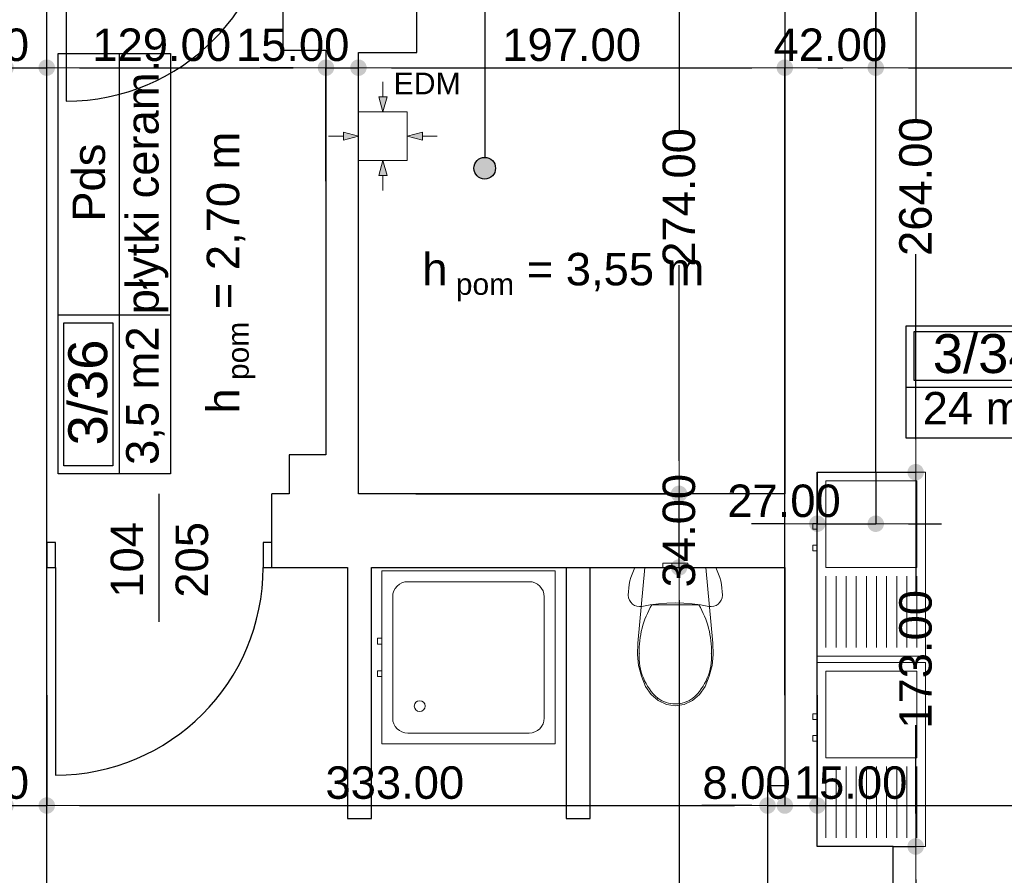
# Model space of a CAD drawing. Header units: millimetres. Extents: x -175445 to -20415, y -559200 to 231527.
# Tile 179 of 256: x -120636 to -116087, y -101630 to -97675. Entities that reach past the tile are written whole.
import ezdxf
from ezdxf.enums import TextEntityAlignment as Align

# ---------------------------------------------------------------- set-up
doc = ezdxf.new("R2010")
doc.units = ezdxf.units.MM
doc.header["$MEASUREMENT"] = 0
for name, color, linetype in [('Drzwi', 7, 'Continuous'), ('Linia', 7, 'Continuous'), ('Obiekt', 7, 'Continuous'), ('Polilinia', 7, 'Continuous'), ('Strefa', 7, 'Continuous'), ('Słup', 7, 'Continuous'), ('Tekst', 7, 'Continuous'), ('Wymiary', 63, 'Continuous'), ('Ściana', 7, 'Continuous')]:
    doc.layers.add(name, color=color, linetype=linetype)
doc.styles.add('Arial', font='txt')
doc.styles.add('Times new roman', font='txt')
doc.dimstyles.new('GENERATED_STYLE__1', dxfattribs={"dimtxt": 150, "dimasz": 152, "dimexe": 0.18, "dimexo": 0, "dimgap": 0.09, "dimtad": 1, "dimtih": 1, "dimtoh": 1, "dimlfac": 0.1, "dimzin": 0, "dimdsep": 46, "dimtxsty": 'Arial', "dimblk": 'ARROWHEAD_11', "dimblk1": 'ARROWHEAD_11', "dimblk2": 'ARROWHEAD_11', "dimcen": 0.09, "dimclrd": 114, "dimclre": 114, "dimclrt": 114, "dimazin": 0, "dimtfac": 1, "dimtdec": 4, "dimtmove": 0, "dimatfit": 3, "dimfxl": 1, "dimtolj": 1, "dimtzin": 0, "dimarcsym": 0})
doc.dimstyles.new('GENERATED_STYLE__3', dxfattribs={"dimtxt": 150, "dimasz": 152, "dimexe": 0.18, "dimexo": 0, "dimgap": 0.09, "dimtad": 1, "dimlfac": 0.1, "dimzin": 0, "dimdsep": 46, "dimtxsty": 'Arial', "dimblk": 'ARROWHEAD_11', "dimblk1": 'ARROWHEAD_11', "dimblk2": 'ARROWHEAD_11', "dimcen": 0.09, "dimclrd": 114, "dimclre": 114, "dimclrt": 114, "dimazin": 0, "dimtfac": 1, "dimtdec": 4, "dimtmove": 2, "dimatfit": 3, "dimfxl": 1, "dimtolj": 1, "dimtzin": 0, "dimarcsym": 0})

# ---------------------------------------------------------------- blocks, each defined once
blk = doc.blocks.new('Prac. echokardiografii_3_34_36', base_point=(-110113, 29542.7))
at = {"layer": 'Strefa'}
for p, q in [((-110847.1, 29825.5), (-108029.4, 29825.5)), ((-110847.1, 29307), (-110847.1, 29825.5)), ((-110810.4, 29799.6), (-110149.7, 29799.6)), ((-110810.4, 29573.3), (-110810.4, 29799.6)), ((-110149.7, 29799.6), (-110149.7, 29573.3)), ((-110113, 29825.5), (-110113, 29307)), ((-108029.4, 29825.5), (-108029.4, 29307)), ((-110149.7, 29573.3), (-110810.4, 29573.3)), ((-110847.1, 29542.7), (-108029.4, 29542.7)), ((-108029.4, 29307), (-110847.1, 29307))]:
    blk.add_line(p, q, dxfattribs=at)
at = {"layer": 'Strefa', "style": 'Arial'}
for tag, height, p in [('ROOM_NUMBER', 180, (-110480.1, 29697.6)), ('ROOM_NAME', 150, (-109071.2, 29671.1)), ('ROOM_CALC_AREA', 150, (-110480.1, 29445.2)), ('floor_f', 150, (-109071.2, 29444))]:
    blk.add_attdef(tag, text='', height=height, dxfattribs=at).set_placement(p, align=Align.MIDDLE_CENTER)
blk = doc.blocks.new('Pds_3_36_38', base_point=(-114482.4, 29876))
at = {"layer": 'Strefa'}
for p, q in [((-114765.2, 29142), (-114765.2, 31084.2)), ((-114765.2, 31084.2), (-114246.7, 31084.2)), ((-114482.4, 29142), (-114482.4, 31084.2)), ((-114246.7, 31084.2), (-114246.7, 29142)), ((-114765.2, 29876), (-114246.7, 29876)), ((-114739.3, 29178.7), (-114739.3, 29839.3)), ((-114739.3, 29839.3), (-114513, 29839.3)), ((-114513, 29839.3), (-114513, 29178.7)), ((-114513, 29178.7), (-114739.3, 29178.7)), ((-114246.7, 29142), (-114765.2, 29142))]:
    blk.add_line(p, q, dxfattribs=at)
at = {"layer": 'Strefa', "style": 'Arial'}
for tag, height, p in [('ROOM_NAME', 150, (-114623.8, 30487.5)), ('floor_f', 150, (-114376.3, 30467.1)), ('ROOM_NUMBER', 180, (-114628.5, 29517.8)), ('ROOM_CALC_AREA', 150, (-114376.3, 29503))]:
    blk.add_attdef(tag, text='', height=height, rotation=90, dxfattribs=at).set_placement(p, align=Align.MIDDLE_CENTER)
blk = doc.blocks.new('ARROWHEAD_11')
at = {"color": 0, "linetype": 'Continuous', "lineweight": 0}
blk.add_line((0, 0), (-1, 0), dxfattribs=at)
at = {"color": 0, "linetype": 'Continuous', "lineweight": 0, "const_width": 0.25, "flags": 128}
blk.add_lwpolyline([(-0.125, 0, 1), (0.125, 0, 1)], format="xyb", close=True, dxfattribs=at)
blk = doc.blocks.new('*D3626')
at = {"layer": 'Defpoints', "color": 0}
for p in [(-120510.7, -97896.9), (-120700.7, -100796.6), (-120510.7, -100796.6)]:
    blk.add_point(p, dxfattribs=at)
at = {"layer": 'Wymiary', "color": 114, "lineweight": -2}
for p, q in [((-120852.7, -97896.9), (-121004.7, -97896.9)), ((-120700.7, -100796.6), (-120700.7, -97896.7)), ((-120700.7, -97896.9), (-120510.7, -97896.9)), ((-120510.7, -100796.6), (-120510.7, -97896.7)), ((-120358.7, -97896.9), (-120206.7, -97896.9))]:
    blk.add_line(p, q, dxfattribs=at)
at = {"layer": 'Wymiary', "color": 114, "lineweight": -2, "xscale": 152, "yscale": 152, "zscale": 152}
blk.add_blockref('ARROWHEAD_11', (-120700.7, -97896.9), dxfattribs=at)
at = {"layer": 'Wymiary', "color": 114, "lineweight": -2, "xscale": 152, "yscale": 152, "zscale": 152, "rotation": 180}
blk.add_blockref('ARROWHEAD_11', (-120510.7, -97896.9), dxfattribs=at)
at = {"layer": 'Wymiary', "color": 114, "lineweight": 13, "insert": (-120854.6, -97791.9), "char_height": 150, "attachment_point": 5, "style": 'Arial'}
blk.add_mtext('\\A1;19.00', dxfattribs=at)
blk = doc.blocks.new('*D3627')
at = {"layer": 'Defpoints', "color": 0}
for p in [(-119220.7, -97896.9), (-119220.7, -98421.6), (-120510.7, -100796.6)]:
    blk.add_point(p, dxfattribs=at)
at = {"layer": 'Wymiary', "color": 114, "lineweight": -2}
for p, q in [((-120510.7, -100796.6), (-120510.7, -97896.7)), ((-120358.7, -97896.9), (-119372.7, -97896.9)), ((-119220.7, -98421.6), (-119220.7, -97896.7))]:
    blk.add_line(p, q, dxfattribs=at)
at = {"layer": 'Wymiary', "color": 114, "lineweight": -2, "xscale": 152, "yscale": 152, "zscale": 152, "rotation": 180}
blk.add_blockref('ARROWHEAD_11', (-120510.7, -97896.9), dxfattribs=at)
at = {"layer": 'Wymiary', "color": 114, "lineweight": -2, "xscale": 152, "yscale": 152, "zscale": 152}
blk.add_blockref('ARROWHEAD_11', (-119220.7, -97896.9), dxfattribs=at)
at = {"layer": 'Wymiary', "color": 114, "lineweight": 13, "insert": (-119979.6, -97791.9), "char_height": 150, "attachment_point": 5, "style": 'Arial'}
blk.add_mtext('\\A1;129.00', dxfattribs=at)
blk = doc.blocks.new('*D3628')
at = {"layer": 'Defpoints', "color": 0}
for p in [(-119070.7, -97896.9), (-119220.7, -98421.6), (-119070.7, -98421.6)]:
    blk.add_point(p, dxfattribs=at)
at = {"layer": 'Wymiary', "color": 114, "lineweight": -2}
for p, q in [((-119372.7, -97896.9), (-119524.7, -97896.9)), ((-119220.7, -98421.6), (-119220.7, -97896.7)), ((-119220.7, -97896.9), (-119070.7, -97896.9)), ((-119070.7, -98421.6), (-119070.7, -97896.7)), ((-118918.7, -97896.9), (-118766.7, -97896.9))]:
    blk.add_line(p, q, dxfattribs=at)
at = {"layer": 'Wymiary', "color": 114, "lineweight": -2, "xscale": 152, "yscale": 152, "zscale": 152}
blk.add_blockref('ARROWHEAD_11', (-119220.7, -97896.9), dxfattribs=at)
at = {"layer": 'Wymiary', "color": 114, "lineweight": -2, "xscale": 152, "yscale": 152, "zscale": 152, "rotation": 180}
blk.add_blockref('ARROWHEAD_11', (-119070.7, -97896.9), dxfattribs=at)
at = {"layer": 'Wymiary', "color": 114, "lineweight": 13, "insert": (-119374.6, -97791.9), "char_height": 150, "attachment_point": 5, "style": 'Arial'}
blk.add_mtext('\\A1;15.00', dxfattribs=at)
blk = doc.blocks.new('*D3629')
at = {"layer": 'Defpoints', "color": 0}
for p in [(-117100.7, -97896.9), (-119070.7, -98421.6), (-117100.7, -100796.6)]:
    blk.add_point(p, dxfattribs=at)
at = {"layer": 'Wymiary', "color": 114, "lineweight": -2}
for p, q in [((-119070.7, -98421.6), (-119070.7, -97896.7)), ((-118918.7, -97896.9), (-117252.7, -97896.9)), ((-117100.7, -100796.6), (-117100.7, -97896.7))]:
    blk.add_line(p, q, dxfattribs=at)
at = {"layer": 'Wymiary', "color": 114, "lineweight": -2, "xscale": 152, "yscale": 152, "zscale": 152, "rotation": 180}
blk.add_blockref('ARROWHEAD_11', (-119070.7, -97896.9), dxfattribs=at)
at = {"layer": 'Wymiary', "color": 114, "lineweight": -2, "xscale": 152, "yscale": 152, "zscale": 152}
blk.add_blockref('ARROWHEAD_11', (-117100.7, -97896.9), dxfattribs=at)
at = {"layer": 'Wymiary', "color": 114, "lineweight": 13, "insert": (-118085.7, -97791.9), "char_height": 150, "attachment_point": 5, "style": 'Arial'}
blk.add_mtext('\\A1;197.00', dxfattribs=at)
blk = doc.blocks.new('*D3630')
at = {"layer": 'Defpoints', "color": 0}
for p in [(-116680.7, -97126.6), (-116680.7, -97896.9), (-117100.7, -100796.6)]:
    blk.add_point(p, dxfattribs=at)
at = {"layer": 'Wymiary', "color": 114, "lineweight": -2}
for p, q in [((-116680.7, -97126.6), (-116680.7, -97897.1)), ((-117100.7, -100796.6), (-117100.7, -97896.7)), ((-116948.7, -97896.9), (-116832.7, -97896.9))]:
    blk.add_line(p, q, dxfattribs=at)
at = {"layer": 'Wymiary', "color": 114, "lineweight": -2, "xscale": 152, "yscale": 152, "zscale": 152, "rotation": 180}
blk.add_blockref('ARROWHEAD_11', (-117100.7, -97896.9), dxfattribs=at)
at = {"layer": 'Wymiary', "color": 114, "lineweight": -2, "xscale": 152, "yscale": 152, "zscale": 152}
blk.add_blockref('ARROWHEAD_11', (-116680.7, -97896.9), dxfattribs=at)
at = {"layer": 'Wymiary', "color": 114, "lineweight": 13, "insert": (-116890.7, -97791.9), "char_height": 150, "attachment_point": 5, "style": 'Arial'}
blk.add_mtext('\\A1;42.00', dxfattribs=at)
blk = doc.blocks.new('*D3631')
at = {"layer": 'Defpoints', "color": 0}
for p in [(-116680.7, -97126.6), (-113460.7, -97896.9), (-113460.7, -100796.6)]:
    blk.add_point(p, dxfattribs=at)
at = {"layer": 'Wymiary', "color": 114, "lineweight": -2}
for p, q in [((-116680.7, -97126.6), (-116680.7, -97897.1)), ((-116528.7, -97896.9), (-113612.7, -97896.9)), ((-113460.7, -100796.6), (-113460.7, -97896.7))]:
    blk.add_line(p, q, dxfattribs=at)
at = {"layer": 'Wymiary', "color": 114, "lineweight": -2, "xscale": 152, "yscale": 152, "zscale": 152, "rotation": 180}
blk.add_blockref('ARROWHEAD_11', (-116680.7, -97896.9), dxfattribs=at)
at = {"layer": 'Wymiary', "color": 114, "lineweight": -2, "xscale": 152, "yscale": 152, "zscale": 152}
blk.add_blockref('ARROWHEAD_11', (-113460.7, -97896.9), dxfattribs=at)
at = {"layer": 'Wymiary', "color": 114, "lineweight": 13, "insert": (-115184.6, -97791.9), "char_height": 150, "attachment_point": 5, "style": 'Arial'}
blk.add_mtext('\\A1;322.00', dxfattribs=at)
blk = doc.blocks.new('*D3677')
at = {"layer": 'Defpoints', "color": 0}
for p in [(-120700.7, -100796.6), (-120510.7, -100796.6), (-120510.7, -101307.3)]:
    blk.add_point(p, dxfattribs=at)
at = {"layer": 'Wymiary', "color": 114, "lineweight": -2}
for p, q in [((-120700.7, -100796.6), (-120700.7, -101307.5)), ((-120510.7, -100796.6), (-120510.7, -101307.5)), ((-120852.7, -101307.3), (-121004.7, -101307.3)), ((-120700.7, -101307.3), (-120510.7, -101307.3)), ((-120358.7, -101307.3), (-120206.7, -101307.3))]:
    blk.add_line(p, q, dxfattribs=at)
at = {"layer": 'Wymiary', "color": 114, "lineweight": -2, "xscale": 152, "yscale": 152, "zscale": 152}
blk.add_blockref('ARROWHEAD_11', (-120700.7, -101307.3), dxfattribs=at)
at = {"layer": 'Wymiary', "color": 114, "lineweight": -2, "xscale": 152, "yscale": 152, "zscale": 152, "rotation": 180}
blk.add_blockref('ARROWHEAD_11', (-120510.7, -101307.3), dxfattribs=at)
at = {"layer": 'Wymiary', "color": 114, "lineweight": 13, "insert": (-120854.6, -101202.3), "char_height": 150, "attachment_point": 5, "style": 'Arial'}
blk.add_mtext('\\A1;19.00', dxfattribs=at)
blk = doc.blocks.new('*D3678')
at = {"layer": 'Defpoints', "color": 0}
for p in [(-120510.7, -100796.6), (-117180.7, -101216.6), (-117180.7, -101307.3)]:
    blk.add_point(p, dxfattribs=at)
at = {"layer": 'Wymiary', "color": 114, "lineweight": -2}
for p, q in [((-120510.7, -100796.6), (-120510.7, -101307.5)), ((-117180.7, -101216.6), (-117180.7, -101307.5)), ((-120358.7, -101307.3), (-117332.7, -101307.3))]:
    blk.add_line(p, q, dxfattribs=at)
at = {"layer": 'Wymiary', "color": 114, "lineweight": -2, "xscale": 152, "yscale": 152, "zscale": 152, "rotation": 180}
blk.add_blockref('ARROWHEAD_11', (-120510.7, -101307.3), dxfattribs=at)
at = {"layer": 'Wymiary', "color": 114, "lineweight": -2, "xscale": 152, "yscale": 152, "zscale": 152}
blk.add_blockref('ARROWHEAD_11', (-117180.7, -101307.3), dxfattribs=at)
at = {"layer": 'Wymiary', "color": 114, "lineweight": 13, "insert": (-118902.6, -101202.3), "char_height": 150, "attachment_point": 5, "style": 'Arial'}
blk.add_mtext('\\A1;333.00', dxfattribs=at)
blk = doc.blocks.new('*D3679')
at = {"layer": 'Defpoints', "color": 0}
for p in [(-117100.7, -100796.6), (-117180.7, -101216.6), (-117100.7, -101307.3)]:
    blk.add_point(p, dxfattribs=at)
at = {"layer": 'Wymiary', "color": 114, "lineweight": -2}
for p, q in [((-117100.7, -100796.6), (-117100.7, -101307.5)), ((-117180.7, -101216.6), (-117180.7, -101307.5)), ((-117332.7, -101307.3), (-117484.7, -101307.3)), ((-117180.7, -101307.3), (-117100.7, -101307.3)), ((-116948.7, -101307.3), (-116796.7, -101307.3))]:
    blk.add_line(p, q, dxfattribs=at)
at = {"layer": 'Wymiary', "color": 114, "lineweight": -2, "xscale": 152, "yscale": 152, "zscale": 152}
blk.add_blockref('ARROWHEAD_11', (-117180.7, -101307.3), dxfattribs=at)
at = {"layer": 'Wymiary', "color": 114, "lineweight": -2, "xscale": 152, "yscale": 152, "zscale": 152, "rotation": 180}
blk.add_blockref('ARROWHEAD_11', (-117100.7, -101307.3), dxfattribs=at)
at = {"layer": 'Wymiary', "color": 114, "lineweight": 13, "insert": (-117277.6, -101202.3), "char_height": 150, "attachment_point": 5, "style": 'Arial'}
blk.add_mtext('\\A1;8.00', dxfattribs=at)
blk = doc.blocks.new('*D3680')
at = {"layer": 'Defpoints', "color": 0}
for p in [(-117100.7, -100796.6), (-116950.7, -100796.6), (-116950.7, -101307.3)]:
    blk.add_point(p, dxfattribs=at)
at = {"layer": 'Wymiary', "color": 114, "lineweight": -2}
for p, q in [((-117100.7, -100796.6), (-117100.7, -101307.5)), ((-116950.7, -100796.6), (-116950.7, -101307.5)), ((-117252.7, -101307.3), (-117404.7, -101307.3)), ((-117100.7, -101307.3), (-116950.7, -101307.3)), ((-116798.7, -101307.3), (-116646.7, -101307.3))]:
    blk.add_line(p, q, dxfattribs=at)
at = {"layer": 'Wymiary', "color": 114, "lineweight": -2, "xscale": 152, "yscale": 152, "zscale": 152}
blk.add_blockref('ARROWHEAD_11', (-117100.7, -101307.3), dxfattribs=at)
at = {"layer": 'Wymiary', "color": 114, "lineweight": -2, "xscale": 152, "yscale": 152, "zscale": 152, "rotation": 180}
blk.add_blockref('ARROWHEAD_11', (-116950.7, -101307.3), dxfattribs=at)
at = {"layer": 'Wymiary', "color": 114, "lineweight": 13, "insert": (-116796.9, -101202.3), "char_height": 150, "attachment_point": 5, "style": 'Arial'}
blk.add_mtext('\\A1;15.00', dxfattribs=at)
blk = doc.blocks.new('*D3681')
at = {"layer": 'Defpoints', "color": 0}
for p in [(-116950.7, -100796.6), (-113460.7, -100796.6), (-113460.7, -101307.3)]:
    blk.add_point(p, dxfattribs=at)
at = {"layer": 'Wymiary', "color": 114, "lineweight": -2}
for p, q in [((-116950.7, -100796.6), (-116950.7, -101307.5)), ((-113460.7, -100796.6), (-113460.7, -101307.5)), ((-116798.7, -101307.3), (-113612.7, -101307.3))]:
    blk.add_line(p, q, dxfattribs=at)
at = {"layer": 'Wymiary', "color": 114, "lineweight": -2, "xscale": 152, "yscale": 152, "zscale": 152, "rotation": 180}
blk.add_blockref('ARROWHEAD_11', (-116950.7, -101307.3), dxfattribs=at)
at = {"layer": 'Wymiary', "color": 114, "lineweight": -2, "xscale": 152, "yscale": 152, "zscale": 152}
blk.add_blockref('ARROWHEAD_11', (-113460.7, -101307.3), dxfattribs=at)
at = {"layer": 'Wymiary', "color": 114, "lineweight": 13, "insert": (-115205.7, -101202.3), "char_height": 150, "attachment_point": 5, "style": 'Arial'}
blk.add_mtext('\\A1;349.00', dxfattribs=at)
blk = doc.blocks.new('*D3707')
at = {"layer": 'Defpoints', "color": 0}
for p in [(-118805.7, -100206.6), (-117589.3, -100206.6), (-120910.7, -104466.6)]:
    blk.add_point(p, dxfattribs=at)
at = {"layer": 'Wymiary', "color": 114, "lineweight": -2}
for p, q in [((-118805.7, -100206.6), (-117589.1, -100206.6)), ((-117589.3, -100358.6), (-117589.3, -102022.4)), ((-117589.3, -104314.6), (-117589.3, -102650.8)), ((-120910.7, -104466.6), (-117589.1, -104466.6))]:
    blk.add_line(p, q, dxfattribs=at)
at = {"layer": 'Wymiary', "color": 114, "lineweight": -2, "xscale": 152, "yscale": 152, "zscale": 152}
for p, rotation in [((-117589.3, -100206.6), 90), ((-117589.3, -104466.6), 270)]:
    blk.add_blockref('ARROWHEAD_11', p, dxfattribs=dict(at, rotation=rotation))
at = {"layer": 'Wymiary', "color": 114, "lineweight": 13, "insert": (-117589.3, -102336.6), "char_height": 150, "attachment_point": 5, "rotation": 90, "style": 'Arial'}
blk.add_mtext('\\A1;426.00', dxfattribs=at)
blk = doc.blocks.new('*D3708')
at = {"layer": 'Defpoints', "color": 0}
for p in [(-118805.7, -99866.6), (-117589.3, -99866.6), (-118805.7, -100206.6)]:
    blk.add_point(p, dxfattribs=at)
at = {"layer": 'Wymiary', "color": 114, "lineweight": -2}
for p, q in [((-117589.3, -99714.6), (-117589.3, -99562.6)), ((-118805.7, -99866.6), (-117589.1, -99866.6)), ((-117589.3, -100206.6), (-117589.3, -99866.6)), ((-118805.7, -100206.6), (-117589.1, -100206.6)), ((-117589.3, -100358.6), (-117589.3, -100510.6))]:
    blk.add_line(p, q, dxfattribs=at)
at = {"layer": 'Wymiary', "color": 114, "lineweight": -2, "xscale": 152, "yscale": 152, "zscale": 152}
for p, rotation in [((-117589.3, -99866.6), 270), ((-117589.3, -100206.6), 90)]:
    blk.add_blockref('ARROWHEAD_11', p, dxfattribs=dict(at, rotation=rotation))
at = {"layer": 'Wymiary', "color": 114, "lineweight": 13, "insert": (-117589.3, -100036.6), "char_height": 150, "attachment_point": 5, "rotation": 90, "style": 'Arial'}
blk.add_mtext('\\A1;34.00', dxfattribs=at)
blk = doc.blocks.new('*D3709')
at = {"layer": 'Defpoints', "color": 0}
for p in [(-118405.7, -97126.6), (-117589.3, -97126.6), (-118805.7, -99866.6)]:
    blk.add_point(p, dxfattribs=at)
at = {"layer": 'Wymiary', "color": 114, "lineweight": -2}
for p, q in [((-118405.7, -97126.6), (-117589.1, -97126.6)), ((-117589.3, -97278.6), (-117589.3, -98184.1)), ((-117589.3, -99714.6), (-117589.3, -98809.1)), ((-118805.7, -99866.6), (-117589.1, -99866.6))]:
    blk.add_line(p, q, dxfattribs=at)
at = {"layer": 'Wymiary', "color": 114, "lineweight": -2, "xscale": 152, "yscale": 152, "zscale": 152}
for p, rotation in [((-117589.3, -97126.6), 90), ((-117589.3, -99866.6), 270)]:
    blk.add_blockref('ARROWHEAD_11', p, dxfattribs=dict(at, rotation=rotation))
at = {"layer": 'Wymiary', "color": 114, "lineweight": 13, "insert": (-117589.3, -98496.6), "char_height": 150, "attachment_point": 5, "rotation": 90, "style": 'Arial'}
blk.add_mtext('\\A1;274.00', dxfattribs=at)
blk = doc.blocks.new('*D3712')
at = {"layer": 'Defpoints', "color": 0}
for p in [(-116600.7, -101496.6), (-116496.3, -101496.6), (-116600.7, -103336.6)]:
    blk.add_point(p, dxfattribs=at)
at = {"layer": 'Wymiary', "color": 114, "lineweight": -2}
for p, q in [((-116600.7, -101496.6), (-116496.1, -101496.6)), ((-116496.3, -101648.6), (-116496.3, -102112.5)), ((-116496.3, -103184.6), (-116496.3, -102720.7)), ((-116600.7, -103336.6), (-116496.1, -103336.6))]:
    blk.add_line(p, q, dxfattribs=at)
at = {"layer": 'Wymiary', "color": 114, "lineweight": -2, "xscale": 152, "yscale": 152, "zscale": 152}
for p, rotation in [((-116496.3, -101496.6), 90), ((-116496.3, -103336.6), 270)]:
    blk.add_blockref('ARROWHEAD_11', p, dxfattribs=dict(at, rotation=rotation))
at = {"layer": 'Wymiary', "color": 114, "lineweight": 13, "insert": (-116496.3, -102416.6), "char_height": 150, "attachment_point": 5, "rotation": 90, "style": 'Arial'}
blk.add_mtext('\\A1;184.00', dxfattribs=at)
blk = doc.blocks.new('*D3713')
at = {"layer": 'Defpoints', "color": 0}
for p in [(-116680.7, -99766.6), (-116496.3, -99766.6), (-116600.7, -101496.6)]:
    blk.add_point(p, dxfattribs=at)
at = {"layer": 'Wymiary', "color": 114, "lineweight": -2}
for p, q in [((-116680.7, -99766.6), (-116496.1, -99766.6)), ((-116496.3, -99918.6), (-116496.3, -100327.5)), ((-116496.3, -101344.6), (-116496.3, -100935.7)), ((-116600.7, -101496.6), (-116496.1, -101496.6))]:
    blk.add_line(p, q, dxfattribs=at)
at = {"layer": 'Wymiary', "color": 114, "lineweight": -2, "xscale": 152, "yscale": 152, "zscale": 152}
for p, rotation in [((-116496.3, -99766.6), 90), ((-116496.3, -101496.6), 270)]:
    blk.add_blockref('ARROWHEAD_11', p, dxfattribs=dict(at, rotation=rotation))
at = {"layer": 'Wymiary', "color": 114, "lineweight": 13, "insert": (-116496.3, -100631.6), "char_height": 150, "attachment_point": 5, "rotation": 90, "style": 'Arial'}
blk.add_mtext('\\A1;173.00', dxfattribs=at)
blk = doc.blocks.new('*D3714')
at = {"layer": 'Defpoints', "color": 0}
for p in [(-116680.7, -97126.6), (-116496.3, -97126.6), (-116680.7, -99766.6)]:
    blk.add_point(p, dxfattribs=at)
at = {"layer": 'Wymiary', "color": 114, "lineweight": -2}
for p, q in [((-116680.7, -97126.6), (-116496.1, -97126.6)), ((-116496.3, -97278.6), (-116496.3, -98134.1)), ((-116496.3, -99614.6), (-116496.3, -98759.1)), ((-116680.7, -99766.6), (-116496.1, -99766.6))]:
    blk.add_line(p, q, dxfattribs=at)
at = {"layer": 'Wymiary', "color": 114, "lineweight": -2, "xscale": 152, "yscale": 152, "zscale": 152}
for p, rotation in [((-116496.3, -97126.6), 90), ((-116496.3, -99766.6), 270)]:
    blk.add_blockref('ARROWHEAD_11', p, dxfattribs=dict(at, rotation=rotation))
at = {"layer": 'Wymiary', "color": 114, "lineweight": 13, "insert": (-116496.3, -98446.6), "char_height": 150, "attachment_point": 5, "rotation": 90, "style": 'Arial'}
blk.add_mtext('\\A1;264.00', dxfattribs=at)
blk = doc.blocks.new('*D3715')
at = {"layer": 'Defpoints', "color": 0}
for p in [(-116950.7, -99766.6), (-116680.7, -99766.6), (-116680.7, -100004.7)]:
    blk.add_point(p, dxfattribs=at)
at = {"layer": 'Wymiary', "color": 114, "lineweight": -2}
for p, q in [((-116950.7, -99766.6), (-116950.7, -100004.9)), ((-116680.7, -99766.6), (-116680.7, -100004.9)), ((-117102.7, -100004.7), (-117254.7, -100004.7)), ((-116950.7, -100004.7), (-116680.7, -100004.7)), ((-116528.7, -100004.7), (-116376.7, -100004.7))]:
    blk.add_line(p, q, dxfattribs=at)
at = {"layer": 'Wymiary', "color": 114, "lineweight": -2, "xscale": 152, "yscale": 152, "zscale": 152}
blk.add_blockref('ARROWHEAD_11', (-116950.7, -100004.7), dxfattribs=at)
at = {"layer": 'Wymiary', "color": 114, "lineweight": -2, "xscale": 152, "yscale": 152, "zscale": 152, "rotation": 180}
blk.add_blockref('ARROWHEAD_11', (-116680.7, -100004.7), dxfattribs=at)
at = {"layer": 'Wymiary', "color": 114, "lineweight": 13, "insert": (-117104.6, -99899.7), "char_height": 150, "attachment_point": 5, "style": 'Arial'}
blk.add_mtext('\\A1;27.00', dxfattribs=at)

msp = doc.modelspace()

# ---------------------------------------------------------------- hatches: boundary and pattern name
at = {"layer": 'Linia', "linetype": 'Continuous', "lineweight": 13}
for points in [[(-118957.569, -98100.863), (-118938.726, -98030.912), (-118976.226, -98030.862)], [(-119070.519, -98213.363), (-119140.495, -98194.613), (-119140.495, -98232.113)], [(-118845.219, -98213.363), (-118775.243, -98232.113), (-118775.243, -98194.613)], [(-118957.569, -98325.863), (-118976.226, -98395.864), (-118938.726, -98395.814)]]:
    msp.add_hatch(color=150, dxfattribs=at).paths.add_polyline_path(points)
at = {"layer": 'Polilinia', "linetype": 'Continuous'}
msp.add_hatch(color=256, dxfattribs=at).paths.add_polyline_path([(-118437.38, -98361.49), (-118441.186, -98342.356), (-118452.024, -98326.135), (-118468.245, -98315.296), (-118487.38, -98311.49), (-118506.514, -98315.296), (-118522.735, -98326.135), (-118533.574, -98342.356), (-118537.38, -98361.49), (-118533.574, -98380.625), (-118522.735, -98396.846), (-118506.514, -98407.684), (-118487.38, -98411.49), (-118468.245, -98407.684), (-118452.024, -98396.846), (-118441.186, -98380.625)])

# ---------------------------------------------------------------- linework, layer by layer
at = {"layer": 'Drzwi'}
for p, q in [((-120420.722, -97091.604), (-120420.722, -98051.604)), ((-120470.722, -100091.604), (-120510.722, -100091.604)), ((-120510.722, -100091.604), (-120510.722, -100206.604)), ((-120510.722, -100206.604), (-120510.722, -100091.604)), ((-120470.722, -100206.604), (-120470.722, -100091.604)), ((-119470.722, -100091.604), (-119510.722, -100091.604)), ((-119510.722, -100091.604), (-119510.722, -100206.604)), ((-119470.722, -100206.604), (-119470.722, -100091.604)), ((-119470.722, -100206.604), (-119470.722, -100091.604)), ((-120510.722, -100206.604), (-120470.722, -100206.604)), ((-120470.722, -100206.604), (-120470.722, -101166.604)), ((-119510.722, -100206.604), (-119470.722, -100206.604))]:
    msp.add_line(p, q, dxfattribs=at)
for centre in [(-120420.722, -97091.604), (-120470.722, -100206.604)]:
    msp.add_arc(centre, 960, 270, 0, dxfattribs=at)
at = {"layer": 'Linia', "color": 150, "lineweight": 13}
for p, q in [((-118957.384, -97961.972), (-118957.476, -98030.887)), ((-118957.569, -98100.863), (-118976.226, -98030.862)), ((-118976.226, -98030.862), (-118938.726, -98030.912)), ((-118957.569, -98100.863), (-118938.726, -98030.912)), ((-118845.219, -98101.013), (-119070.219, -98101.013)), ((-119070.219, -98101.013), (-119070.219, -98325.713)), ((-118845.219, -98325.713), (-118845.219, -98101.013)), ((-119070.519, -98213.363), (-119140.495, -98194.613)), ((-119140.495, -98232.113), (-119140.495, -98194.613)), ((-118845.219, -98213.363), (-118775.243, -98194.613)), ((-118775.243, -98194.613), (-118775.243, -98232.113)), ((-119209.41, -98213.363), (-119140.495, -98213.363)), ((-119070.519, -98213.363), (-119140.495, -98232.113)), ((-118845.219, -98213.363), (-118775.243, -98232.113)), ((-118706.328, -98213.363), (-118775.243, -98213.363)), ((-119070.219, -98326.013), (-118845.219, -98326.013)), ((-118957.569, -98325.863), (-118976.226, -98395.864)), ((-118957.569, -98325.863), (-118938.726, -98395.814)), ((-118938.726, -98395.814), (-118976.226, -98395.864)), ((-118957.384, -98464.753), (-118957.476, -98395.839))]:
    msp.add_line(p, q, dxfattribs=at)
at = {"layer": 'Obiekt', "color": 8, "lineweight": 5}
for p, q in [((-116950.722, -100191.604), (-116950.722, -99766.604)), ((-116950.722, -99766.604), (-116450.722, -99766.604)), ((-116450.722, -99766.604), (-116450.722, -100616.604)), ((-116910.722, -99806.604), (-116490.722, -99806.604)), ((-116910.722, -100006.604), (-116910.722, -99806.604)), ((-116490.722, -99806.604), (-116490.722, -100206.604)), ((-116970.722, -100003.104), (-116950.722, -100003.104)), ((-116970.722, -100030.104), (-116970.722, -100003.104)), ((-116950.722, -100030.104), (-116970.722, -100030.104)), ((-116950.722, -100003.104), (-116950.722, -100030.104)), ((-116910.722, -100206.604), (-116910.722, -100006.604)), ((-116970.722, -100103.104), (-116950.722, -100103.104)), ((-116970.722, -100130.104), (-116970.722, -100103.104)), ((-116950.722, -100103.104), (-116950.722, -100130.104)), ((-116950.722, -100130.104), (-116970.722, -100130.104)), ((-117793.443, -100206.604), (-117800.544, -100221.679)), ((-117419.906, -100206.604), (-117793.443, -100206.604)), ((-117747.649, -100206.604), (-117780.023, -100556.987)), ((-117465.7, -100206.604), (-117747.649, -100206.604)), ((-117663.674, -100186.604), (-117646.979, -100186.604)), ((-117663.674, -100206.604), (-117663.674, -100186.604)), ((-117663.674, -100206.604), (-117646.979, -100206.604)), ((-117646.979, -100186.604), (-117622.674, -100186.604)), ((-117646.979, -100206.604), (-117622.674, -100206.604)), ((-117622.674, -100186.604), (-117617.988, -100186.604)), ((-117622.674, -100206.604), (-117622.674, -100186.604)), ((-117622.674, -100206.604), (-117617.988, -100206.604)), ((-117617.988, -100186.604), (-117606.674, -100186.604)), ((-117617.988, -100206.604), (-117606.674, -100206.604)), ((-117606.674, -100186.604), (-117595.361, -100186.604)), ((-117606.674, -100206.604), (-117595.361, -100206.604)), ((-117595.361, -100186.604), (-117590.674, -100186.604)), ((-117595.361, -100206.604), (-117590.674, -100206.604)), ((-117590.674, -100206.604), (-117590.674, -100186.604)), ((-117590.674, -100186.604), (-117566.369, -100186.604)), ((-117590.674, -100206.604), (-117566.369, -100206.604)), ((-117566.369, -100186.604), (-117549.674, -100186.604)), ((-117566.369, -100206.604), (-117549.674, -100206.604)), ((-117549.674, -100206.604), (-117549.674, -100186.604)), ((-117433.326, -100556.987), (-117465.7, -100206.604)), ((-117412.805, -100221.679), (-117419.906, -100206.604)), ((-116950.722, -100616.604), (-116950.722, -100191.604)), ((-116490.722, -100206.604), (-116910.722, -100206.604)), ((-118162.512, -100222.619), (-118962.512, -100222.619)), ((-118962.512, -100222.619), (-118962.512, -101022.619)), ((-118162.512, -101022.619), (-118162.512, -100222.619)), ((-117812.035, -100252.946), (-117816.385, -100269.031)), ((-117806.748, -100237.144), (-117812.035, -100252.946)), ((-117800.544, -100221.679), (-117806.748, -100237.144)), ((-117406.601, -100237.144), (-117412.805, -100221.679)), ((-117401.314, -100252.946), (-117406.601, -100237.144)), ((-117396.964, -100269.031), (-117401.314, -100252.946)), ((-116910.722, -100246.604), (-116910.722, -100576.604)), ((-116864.055, -100246.604), (-116864.055, -100576.604)), ((-116817.389, -100246.604), (-116817.389, -100576.604)), ((-116770.722, -100246.604), (-116770.722, -100576.604)), ((-116724.055, -100246.604), (-116724.055, -100576.604)), ((-116677.389, -100246.604), (-116677.389, -100576.604)), ((-116630.722, -100246.604), (-116630.722, -100576.604)), ((-116584.055, -100246.604), (-116584.055, -100576.604)), ((-116537.389, -100246.604), (-116537.389, -100576.604)), ((-116490.722, -100246.604), (-116490.722, -100576.604)), ((-118282.512, -100272.619), (-118842.512, -100272.619)), ((-117822.221, -100301.827), (-117823.686, -100318.425)), ((-117819.784, -100285.344), (-117822.221, -100301.827)), ((-117816.385, -100269.031), (-117819.784, -100285.344)), ((-117393.564, -100285.344), (-117396.964, -100269.031)), ((-117391.128, -100301.827), (-117393.564, -100285.344)), ((-117389.663, -100318.425), (-117391.128, -100301.827)), ((-118912.512, -100342.619), (-118912.512, -100902.619)), ((-118212.512, -100902.619), (-118212.512, -100342.619)), ((-117823.686, -100318.425), (-117824.175, -100335.081)), ((-117824.175, -100335.081), (-117822.892, -100346.615)), ((-117822.892, -100346.615), (-117819.107, -100357.587)), ((-117394.242, -100357.587), (-117390.457, -100346.615)), ((-117390.457, -100346.615), (-117389.174, -100335.081)), ((-117389.174, -100335.081), (-117389.663, -100318.425)), ((-117819.107, -100357.587), (-117813.004, -100367.459)), ((-117813.004, -100367.459), (-117804.882, -100375.751)), ((-117804.882, -100375.751), (-117795.137, -100382.057)), ((-117795.137, -100382.057), (-117784.244, -100386.07)), ((-117784.244, -100386.07), (-117772.736, -100387.594)), ((-117772.736, -100387.594), (-117761.174, -100386.555)), ((-117761.174, -100386.555), (-117722.89, -100379.773)), ((-117722.89, -100379.773), (-117684.314, -100374.917)), ((-117606.674, -100379.648), (-117715.616, -100379.648)), ((-117684.314, -100374.917), (-117645.543, -100371.998)), ((-117645.543, -100371.998), (-117606.674, -100371.024)), ((-117606.674, -100371.024), (-117567.806, -100371.998)), ((-117497.733, -100379.648), (-117606.674, -100379.648)), ((-117567.806, -100371.998), (-117529.035, -100374.917)), ((-117529.035, -100374.917), (-117490.459, -100379.773)), ((-117490.459, -100379.773), (-117452.175, -100386.555)), ((-117452.175, -100386.555), (-117440.613, -100387.594)), ((-117440.613, -100387.594), (-117429.105, -100386.07)), ((-117429.105, -100386.07), (-117418.212, -100382.057)), ((-117418.212, -100382.057), (-117408.467, -100375.751)), ((-117408.467, -100375.751), (-117400.345, -100367.459)), ((-117400.345, -100367.459), (-117394.242, -100357.587)), ((-118962.512, -100534.119), (-118982.512, -100534.119)), ((-118982.512, -100534.119), (-118982.512, -100561.119)), ((-118982.512, -100561.119), (-118962.512, -100561.119)), ((-118962.512, -100561.119), (-118962.512, -100534.119)), ((-117780.023, -100556.987), (-117781.586, -100608.684)), ((-117431.763, -100608.684), (-117433.326, -100556.987)), ((-117781.586, -100608.684), (-117776.098, -100660.03)), ((-117437.251, -100660.03), (-117431.763, -100608.684)), ((-116450.722, -100616.604), (-116950.722, -100616.604)), ((-117776.098, -100660.03), (-117763.693, -100709.776)), ((-117449.656, -100709.776), (-117437.251, -100660.03)), ((-116950.722, -101071.604), (-116950.722, -100646.604)), ((-116950.722, -100646.604), (-116450.722, -100646.604)), ((-116450.722, -100646.604), (-116450.722, -101496.604)), ((-118962.512, -100684.119), (-118982.512, -100684.119)), ((-118982.512, -100684.119), (-118982.512, -100711.119)), ((-118982.512, -100711.119), (-118962.512, -100711.119)), ((-118962.512, -100711.119), (-118962.512, -100684.119)), ((-117763.693, -100709.776), (-117744.672, -100756.715)), ((-117468.677, -100756.715), (-117449.656, -100709.776)), ((-116910.722, -100686.604), (-116490.722, -100686.604)), ((-116910.722, -100886.604), (-116910.722, -100686.604)), ((-116490.722, -100686.604), (-116490.722, -101086.604)), ((-117744.672, -100756.715), (-117719.074, -100793.91)), ((-117494.275, -100793.91), (-117468.677, -100756.715)), ((-117719.074, -100793.91), (-117686.031, -100822.428)), ((-117527.317, -100822.428), (-117494.275, -100793.91)), ((-117686.031, -100822.428), (-117647.723, -100840.388)), ((-117647.723, -100840.388), (-117606.674, -100846.605)), ((-117606.673, -100837.965), (-117606.674, -100837.965)), ((-117606.674, -100846.605), (-117565.626, -100840.388)), ((-117565.626, -100840.388), (-117527.317, -100822.428)), ((-117525.599, -100811.155), (-117525.598, -100811.154)), ((-116970.722, -100883.104), (-116950.722, -100883.104)), ((-116970.722, -100910.104), (-116970.722, -100883.104)), ((-116950.722, -100883.104), (-116950.722, -100910.104)), ((-116910.722, -101086.604), (-116910.722, -100886.604)), ((-116950.722, -100910.104), (-116970.722, -100910.104)), ((-118842.512, -100972.619), (-118282.512, -100972.619)), ((-116970.722, -100983.104), (-116950.722, -100983.104)), ((-116970.722, -101010.104), (-116970.722, -100983.104)), ((-116950.722, -100983.104), (-116950.722, -101010.104)), ((-118962.512, -101022.619), (-118162.512, -101022.619)), ((-116950.722, -101010.104), (-116970.722, -101010.104)), ((-116950.722, -101496.604), (-116950.722, -101071.604)), ((-116490.722, -101086.604), (-116910.722, -101086.604)), ((-116910.722, -101126.604), (-116910.722, -101456.604)), ((-116864.055, -101126.604), (-116864.055, -101456.604)), ((-116817.389, -101126.604), (-116817.389, -101456.604)), ((-116770.722, -101126.604), (-116770.722, -101456.604)), ((-116724.055, -101126.604), (-116724.055, -101456.604)), ((-116677.389, -101126.604), (-116677.389, -101456.604)), ((-116630.722, -101126.604), (-116630.722, -101456.604)), ((-116584.055, -101126.604), (-116584.055, -101456.604)), ((-116537.389, -101126.604), (-116537.389, -101456.604)), ((-116490.722, -101126.604), (-116490.722, -101456.604)), ((-116450.722, -101496.604), (-116950.722, -101496.604))]:
    msp.add_line(p, q, dxfattribs=at)
at = {"layer": 'Obiekt'}
msp.add_line((-119990.722, -100457.983), (-119990.722, -99866.604), dxfattribs=at)
at = {"layer": 'Obiekt', "color": 8, "lineweight": 5}
msp.add_circle((-118787.512, -100847.619), 25, dxfattribs=at)
for centre, radius, start, end in [((-118842.512, -100342.619), 70, 90, 180), ((-118282.512, -100342.619), 70, 0, 90), ((-117348.579, -100594.541), 425.383, 149.651766, 181.353931), ((-117864.77, -100594.541), 425.383, 358.646069, 30.348234), ((-117517.214, -100618.908), 256.976, 176.804848, 228.424498), ((-117696.135, -100618.908), 256.976, 311.575502, 3.195152), ((-117605.862, -100699.36), 138.565, 233.777196, 269.664414), ((-117607.486, -100699.363), 138.562, 270.335594, 306.222811), ((-118842.512, -100902.619), 70, 180, 270), ((-118282.512, -100902.619), 70, 270, 0)]:
    msp.add_arc(centre, radius, start, end, dxfattribs=at)
for p in [(-117497.733, -100379.648), (-117773.711, -100604.589), (-117439.638, -100604.589), (-117687.751, -100811.154)]:
    msp.add_point(p, dxfattribs=at)
at = {"layer": 'Polilinia', "flags": 128}
msp.add_lwpolyline([(-118487.38, -96188.515), (-118487.38, -98311.49)], dxfattribs=at)
at = {"layer": 'Polilinia'}
msp.add_circle((-118487.38, -98361.49), 50, dxfattribs=at)
at = {"layer": 'Słup'}
for p, q in [((-119420.722, -97126.604), (-119420.722, -97816.604)), ((-118800.722, -97826.604), (-118800.722, -97126.604)), ((-116680.722, -99766.604), (-116680.722, -97126.604)), ((-119420.722, -97816.604), (-119220.722, -97816.604)), ((-119070.722, -97826.604), (-118800.722, -97826.604)), ((-119390.722, -99686.604), (-119390.722, -99866.604)), ((-119220.722, -99686.604), (-119390.722, -99686.604)), ((-116950.722, -99766.604), (-116680.722, -99766.604)), ((-117100.722, -101216.604), (-117180.722, -101216.604)), ((-117180.722, -101216.604), (-117180.722, -104206.605)), ((-116600.722, -101496.604), (-116950.722, -101496.604)), ((-116600.722, -103336.604), (-116600.722, -101496.604))]:
    msp.add_line(p, q, dxfattribs=at)
at = {"layer": 'Ściana'}
for p, q in [((-120510.722, -100091.604), (-120510.722, -99866.604)), ((-119470.722, -100091.604), (-119470.722, -99866.604)), ((-120510.722, -100206.604), (-120510.722, -100091.604)), ((-119470.722, -100206.604), (-119470.722, -100091.604))]:
    msp.add_line(p, q, dxfattribs=at)
at = {"layer": 'Ściana', "flags": 128}
for points in [[(-120510.722, -99866.604), (-120510.722, -97126.604)], [(-117100.722, -97266.604), (-117100.722, -99866.604)], [(-119220.722, -97816.604), (-119220.722, -99686.604)], [(-119070.722, -99866.604), (-119070.722, -97826.604)], [(-116950.722, -101496.604), (-116950.722, -99766.604)], [(-119390.722, -99866.604), (-119470.722, -99866.604)], [(-117100.722, -99866.604), (-119070.722, -99866.604)], [(-120510.722, -104466.604), (-120510.722, -100206.604)], [(-119470.722, -100206.604), (-119120.722, -100206.604)], [(-119120.722, -100206.604), (-119120.722, -101366.604)], [(-119010.722, -100206.604), (-118110.722, -100206.604)], [(-119010.722, -101366.604), (-119010.722, -100206.604)], [(-118110.722, -100206.604), (-118110.722, -101366.604)], [(-118000.722, -100206.604), (-117100.722, -100206.604)], [(-118000.722, -101366.604), (-118000.722, -100206.604)], [(-117100.722, -100206.604), (-117100.722, -101216.604)], [(-119120.722, -101366.604), (-119010.722, -101366.604)], [(-118110.722, -101366.604), (-118000.722, -101366.604)]]:
    msp.add_lwpolyline(points, dxfattribs=at)

# ---------------------------------------------------------------- block references
at = {"layer": 'Strefa'}
ref = msp.add_blockref('Pds_3_36_38', (-120175.118, -99039.873), dxfattribs=at)
ref.add_attrib('ROOM_NAME', 'Pds', dxfattribs={"color": 7, "height": 150, "rotation": 90, "style": 'Arial'}).set_placement((-120316.546, -98428.401), align=Align.MIDDLE_CENTER)
ref.add_attrib('ROOM_NUMBER', '3/36', dxfattribs={"color": 7, "height": 180, "rotation": 90, "style": 'Arial'}).set_placement((-120321.261, -99398.088), align=Align.MIDDLE_CENTER)
ref.add_attrib('ROOM_CALC_AREA', '3,5 m2', dxfattribs={"color": 7, "height": 150, "rotation": 90, "style": 'Arial'}).set_placement((-120069.046, -99412.876), align=Align.MIDDLE_CENTER)
ref.add_attrib('floor_f', 'płytki ceram.', dxfattribs={"color": 7, "height": 150, "rotation": 90, "style": 'Arial'}).set_placement((-120069.046, -98448.819), align=Align.MIDDLE_CENTER)
ref = msp.add_blockref('Prac. echokardiografii_3_34_36', (-115805.785, -99373.197), dxfattribs=at)
ref.add_attrib('ROOM_NAME', 'Prac. echokardiografii', dxfattribs={"color": 7, "height": 150, "style": 'Arial'}).set_placement((-114763.942, -99244.796), align=Align.MIDDLE_CENTER)
ref.add_attrib('ROOM_NUMBER', '3/34', dxfattribs={"color": 7, "height": 180, "style": 'Arial'}).set_placement((-116172.805, -99218.249), align=Align.MIDDLE_CENTER)
ref.add_attrib('ROOM_CALC_AREA', '24 m2', dxfattribs={"color": 7, "height": 150, "style": 'Arial'}).set_placement((-116172.805, -99470.696), align=Align.MIDDLE_CENTER)
ref.add_attrib('floor_f', 'tarket', dxfattribs={"color": 7, "height": 150, "style": 'Arial'}).set_placement((-114763.942, -99471.879), align=Align.MIDDLE_CENTER)

# ---------------------------------------------------------------- texts
at = {"layer": 'Obiekt', "char_height": 150, "attachment_point": 7, "rotation": 90, "style": 'Arial'}
for s, insert in [('\\A1;{\\fArial|b0|i0|c238|p38;104}', (-120063.254, -100346.431)), ('\\A1;{\\fArial|b0|i0|c238|p38;205}', (-119763.254, -100346.431))]:
    msp.add_mtext(s, dxfattribs=dict(at, insert=insert))
at = {"layer": 'Tekst', "color": 151, "lineweight": 0, "insert": (-118753.299, -97919.775), "char_height": 100, "attachment_point": 2, "style": 'Times new roman'}
msp.add_mtext('\\A1;{\\fArial|b0|i0|c0|p38;EDM}', dxfattribs=at)
at = {"layer": 'Tekst', "insert": (-119815.233, -98843.884), "char_height": 150, "attachment_point": 2, "rotation": 90, "style": 'Times new roman'}
msp.add_mtext('\\A1;{\\fArial|b0|i0|c0|p38;h\\fArial|b0|i0|c0|p38;\\A1{\\H.66x;\\S ^  pom;}\\fArial|b0|i0|c0|p38; = 2,70 m}', dxfattribs=at)
at = {"layer": 'Tekst', "insert": (-118123.947, -98709.171), "char_height": 150, "attachment_point": 2, "style": 'Times new roman'}
msp.add_mtext('\\A1;{\\fArial|b0|i0|c0|p38;h\\fArial|b0|i0|c0|p38;\\A1{\\H.66x;\\S ^  pom;}\\fArial|b0|i0|c0|p38; = 3,55 m}', dxfattribs=at)

# ---------------------------------------------------------------- dimensions: what is measured, and where the dimension line sits
at = {"layer": 'Wymiary', "color": 114, "lineweight": 13}
for base, p1, p2, picture, middle in [((-117589.324, -97126.604), (-118805.722, -99866.604), (-118405.722, -97126.604), '*D3709', (-117589.324, -98496.604)), ((-116496.278, -97126.604), (-116680.722, -99766.604), (-116680.722, -97126.604), '*D3714', (-116496.278, -98446.604)), ((-117589.324, -99866.604), (-118805.722, -100206.604), (-118805.722, -99866.604), '*D3708', (-117589.324, -100036.604)), ((-116496.278, -99766.604), (-116600.722, -101496.604), (-116680.722, -99766.604), '*D3713', (-116496.278, -100631.604)), ((-117589.324, -100206.604), (-120910.722, -104466.604), (-118805.722, -100206.604), '*D3707', (-117589.324, -102336.604)), ((-116496.278, -101496.604), (-116600.722, -103336.604), (-116600.722, -101496.604), '*D3712', (-116496.278, -102416.604))]:
    dim = msp.add_linear_dim(base=base, p1=p1, p2=p2, angle=90, dimstyle='GENERATED_STYLE__1', dxfattribs=at)
    dim.commit()
    dim.dimension.update_dxf_attribs({"geometry": picture, "text_midpoint": middle, "dimtype": 160, "text_rotation": 90})
for base, p1, p2, picture, middle in [((-116680.722, -97896.917), (-117100.722, -100796.604), (-116680.722, -97126.604), '*D3630', (-116890.722, -97791.917)), ((-113460.722, -97896.917), (-116680.722, -97126.604), (-113460.722, -100796.604), '*D3631', (-115184.551, -97791.917)), ((-120510.722, -97896.917), (-120700.722, -100796.604), (-120510.722, -100796.604), '*D3626', (-120854.551, -97791.917)), ((-119220.722, -97896.917), (-120510.722, -100796.604), (-119220.722, -98421.604), '*D3627', (-119979.551, -97791.917)), ((-119070.722, -97896.917), (-119220.722, -98421.604), (-119070.722, -98421.604), '*D3628', (-119374.551, -97791.917)), ((-117100.722, -97896.917), (-119070.722, -98421.604), (-117100.722, -100796.604), '*D3629', (-118085.722, -97791.917)), ((-116680.722, -100004.736), (-116950.722, -99766.604), (-116680.722, -99766.604), '*D3715', (-117104.551, -99899.736)), ((-120510.722, -101307.312), (-120700.722, -100796.604), (-120510.722, -100796.604), '*D3677', (-120854.551, -101202.312)), ((-117180.722, -101307.312), (-120510.722, -100796.604), (-117180.722, -101216.604), '*D3678', (-118902.636, -101202.312)), ((-117100.722, -101307.312), (-117180.722, -101216.604), (-117100.722, -100796.604), '*D3679', (-117277.636, -101202.312)), ((-116950.722, -101307.312), (-117100.722, -100796.604), (-116950.722, -100796.604), '*D3680', (-116796.893, -101202.312)), ((-113460.722, -101307.312), (-116950.722, -100796.604), (-113460.722, -100796.604), '*D3681', (-115205.722, -101202.312))]:
    dim = msp.add_linear_dim(base=base, p1=p1, p2=p2, dimstyle='GENERATED_STYLE__3', dxfattribs=at)
    dim.commit()
    dim.dimension.update_dxf_attribs({"geometry": picture, "text_midpoint": middle, "dimtype": 160})

doc.saveas('drawing.dxf')
